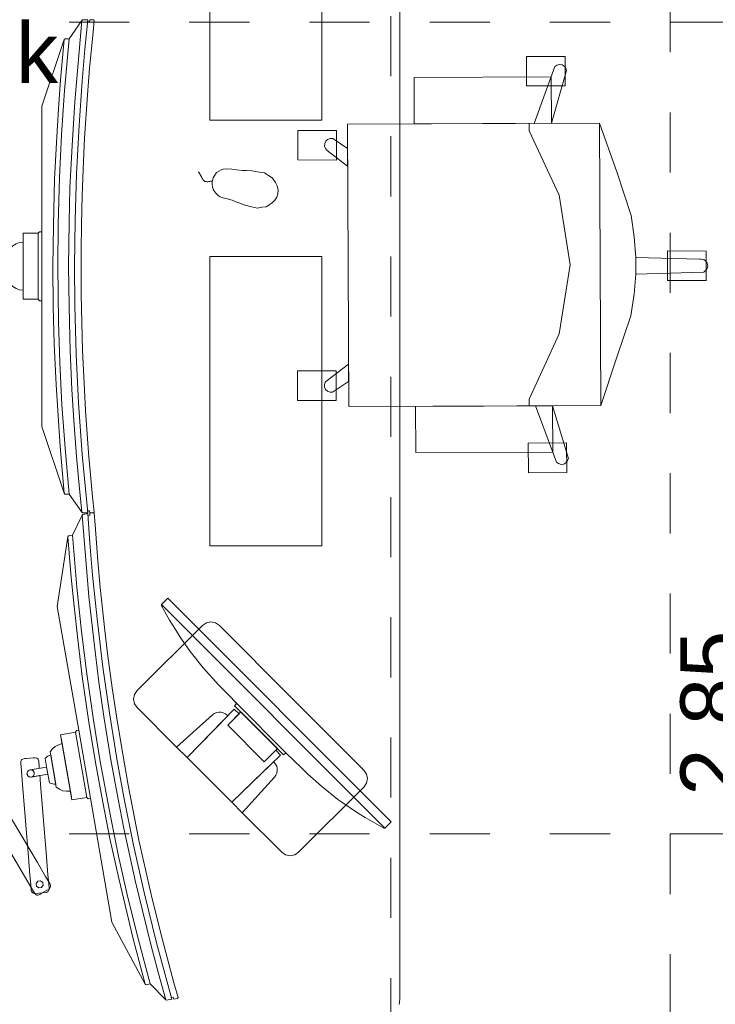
# Model space of a CAD drawing. Header units: metres. Extents: x -45.2 to 14.3, y -31.8 to 10.2.
# Tile 91 of 141: x -2.4 to -1.3, y -20.5 to -18.9. Entities that reach past the tile are written whole.
import ezdxf

# ---------------------------------------------------------------- set-up
doc = ezdxf.new("R2010")
doc.units = ezdxf.units.M
doc.header["$LTSCALE"] = 0.05
doc.linetypes.add('gestrichelt - 01', pattern=[2, 1, -1])
doc.linetypes.add('Raster 01', pattern=[2, 1, -1])
doc.layers.add('053_Niederspannungsanlagen-Bodentanks', color=7, linetype='gestrichelt - 01', lineweight=9)
doc.layers.add('AV1-Einrichtung Bemaßung', color=7, linetype='Continuous', lineweight=9)
for name, color, linetype, lineweight, true_color in [('ACTES-Einrichtung Aufsicht.', 7, 'Continuous', 9, 0xa6a6a6), ('AV1-Bewegungsfläche', 7, 'gestrichelt - 01', 9, 0xd9d9d9), ('AV1-Raster', 7, 'Raster 01', 9, 0xa6a6a6)]:
    doc.layers.add(name, color=color, linetype=linetype, lineweight=lineweight, true_color=true_color)
doc.styles.add('Arial', font='arial.ttf')

msp = doc.modelspace()

# ---------------------------------------------------------------- linework, layer by layer
at = {"layer": 'ACTES-Einrichtung Aufsicht.'}
for p, q in [((-2.4261, -19.3557), (-2.4261, -19.2557)), ((-2.3951, -19.2484), (-2.3951, -19.3634)), ((-2.0734, -20.0307), (-2.0713, -20.0329)), ((-2.0709, -20.0332), (-1.9894, -20.1148)), ((-2.3461, -20.1884), (-2.3632, -20.0899)), ((-2.3339, -20.0774), (-2.3143, -20.1907))]:
    msp.add_line(p, q, dxfattribs=at)
for points in [[(-1.8008, -20.5337), (-1.8, -20.525), (-1.8, -18.125)], [(-2.3189, -19.7158), (-2.3281, -19.6187), (-2.334, -19.533), (-2.3382, -19.4523), (-2.3401, -19.371), (-2.3409, -19.3059), (-2.3399, -19.2289), (-2.3374, -19.1519), (-2.3333, -19.071), (-2.3284, -18.9982), (-2.3237, -18.945), (-2.3188, -18.8959), (-2.3274, -18.8959), (-2.3287, -18.8972), (-2.3406, -19.0324), (-2.345, -19.1052), (-2.3485, -19.1753), (-2.3498, -19.233), (-2.3508, -19.3059), (-2.3499, -19.3728), (-2.3489, -19.4225), (-2.3483, -19.4458), (-2.3453, -19.5106), (-2.3419, -19.5622), (-2.3377, -19.6221), (-2.3334, -19.6697), (-2.3289, -19.7147), (-2.3276, -19.7159), (-2.3189, -19.7158)], [(-2.1113, -19.1636), (-2.1129, -19.1641), (-2.1145, -19.1645), (-2.1159, -19.1648), (-2.1173, -19.165), (-2.1186, -19.1652), (-2.1199, -19.1652), (-2.121, -19.1652), (-2.1221, -19.1651), (-2.123, -19.165), (-2.1239, -19.1647), (-2.1247, -19.1644), (-2.1254, -19.164), (-2.1261, -19.1635), (-2.1266, -19.1629), (-2.1271, -19.1623), (-2.1275, -19.1616), (-2.1282, -19.16), (-2.1289, -19.1585), (-2.1298, -19.1569), (-2.1306, -19.1553), (-2.1316, -19.1537), (-2.1325, -19.152), (-2.1335, -19.1504), (-2.1346, -19.1487)], [(-2.179, -20.5249), (-2.2047, -20.4309), (-2.2251, -20.3474), (-2.243, -20.2686), (-2.2588, -20.1888), (-2.2707, -20.1249), (-2.2828, -20.0488), (-2.2935, -19.9725), (-2.3033, -19.8921), (-2.3109, -19.8195), (-2.3153, -19.7663), (-2.3189, -19.7171), (-2.3273, -19.7186), (-2.3284, -19.72), (-2.317, -19.8553), (-2.309, -19.9278), (-2.3005, -19.9974), (-2.2919, -20.0545), (-2.2804, -20.1266), (-2.2682, -20.1923), (-2.2587, -20.2411), (-2.2541, -20.2639), (-2.2401, -20.3273), (-2.2279, -20.3775), (-2.2136, -20.4359), (-2.2013, -20.482), (-2.1891, -20.5256), (-2.1876, -20.5266), (-2.179, -20.525)], [(-2.4578, -20.2042), (-2.4303, -20.2509), (-2.4027, -20.2975), (-2.389, -20.3208), (-2.3821, -20.3325), (-2.3812, -20.3341), (-2.3807, -20.3358), (-2.3808, -20.3374), (-2.3812, -20.3389), (-2.3827, -20.341), (-2.3872, -20.3438), (-2.3964, -20.3492), (-2.3987, -20.3506), (-2.4011, -20.3516), (-2.4025, -20.3517), (-2.4034, -20.3515), (-2.4046, -20.3512), (-2.406, -20.3503), (-2.4071, -20.3491), (-2.409, -20.3459), (-2.47, -20.2425)]]:
    msp.add_lwpolyline(points, dxfattribs=at)
for points in [[(-1.9296, -19.0627), (-2.1156, -19.0627), (-2.1156, -18.5814), (-1.9296, -18.5814)], [(-2.3951, -19.5723), (-2.3581, -19.6833), (-2.3569, -19.6846), (-2.3499, -19.6846), (-2.3289, -19.7147), (-2.3276, -19.7159), (-2.3189, -19.7158), (-2.3192, -19.7125), (-2.3159, -19.7125), (-2.3156, -19.7159), (-2.3091, -19.7159), (-2.3082, -19.7148), (-2.3108, -19.6893), (-2.3175, -19.6159), (-2.3226, -19.5457), (-2.3276, -19.4456), (-2.3298, -19.3525), (-2.3298, -19.2803), (-2.3295, -19.236), (-2.3281, -19.1883), (-2.326, -19.131), (-2.3241, -19.0925), (-2.3193, -19.0205), (-2.3157, -18.9763), (-2.31, -18.9164), (-2.308, -18.8972), (-2.3089, -18.896), (-2.3154, -18.8959), (-2.3157, -18.8994), (-2.319, -18.8994), (-2.3186, -18.8959), (-2.3274, -18.8959), (-2.3286, -18.8971), (-2.3497, -18.9273), (-2.3567, -18.9273), (-2.3579, -18.9285), (-2.395, -19.0395), (-2.3951, -19.2484), (-2.3951, -19.3634)], [(-2.3581, -19.6833), (-2.3569, -19.6846), (-2.3499, -19.6846), (-2.3567, -19.6086), (-2.3618, -19.5364), (-2.3654, -19.4659), (-2.3676, -19.3984), (-2.3687, -19.3059), (-2.3681, -19.2361), (-2.3658, -19.1582), (-2.3624, -19.0875), (-2.3574, -19.0135), (-2.3497, -18.9273), (-2.3567, -18.9273), (-2.3579, -18.9285), (-2.364, -18.9958), (-2.3674, -19.0439), (-2.3709, -19.0997), (-2.3739, -19.1612), (-2.3761, -19.2378), (-2.3767, -19.3063), (-2.3762, -19.3732), (-2.3746, -19.435), (-2.3716, -19.5028), (-2.365, -19.6055)], [(-1.589, -19.0058), (-1.589, -18.9568), (-1.5249, -18.9568), (-1.525, -19.0059)], [(-1.5477, -19.068), (-1.5223, -18.9802), (-1.5236, -18.9764), (-1.5265, -18.9729), (-1.53, -18.9706), (-1.5343, -18.9703), (-1.5388, -18.9716), (-1.542, -18.9738), (-1.5761, -19.0681)], [(-1.7757, -19.069), (-1.776, -18.9919), (-1.5481, -18.9909), (-1.5477, -19.068)], [(-1.8848, -19.5393), (-1.8869, -19.0695), (-1.4674, -19.0676), (-1.4653, -19.5374)], [(-1.4653, -19.5374), (-1.4674, -19.0676), (-1.5847, -19.0682), (-1.5846, -19.0803), (-1.5346, -19.1876), (-1.5166, -19.3036), (-1.5346, -19.4182), (-1.5849, -19.5269), (-1.5849, -19.5379)], [(-1.4653, -19.5374), (-1.4387, -19.457), (-1.4153, -19.3881), (-1.4102, -19.3524), (-1.4074, -19.3188), (-1.4073, -19.2913), (-1.4099, -19.2569), (-1.4147, -19.2212), (-1.4385, -19.1504), (-1.4674, -19.0676)], [(-1.9695, -19.129), (-1.9694, -19.08), (-1.9053, -19.08), (-1.9053, -19.1291)], [(-1.8866, -19.1392), (-1.9204, -19.1132), (-1.9236, -19.1102), (-1.9249, -19.1065), (-1.9247, -19.1019), (-1.9231, -19.098), (-1.9199, -19.0951), (-1.9154, -19.0935), (-1.9114, -19.0935), (-1.8867, -19.1101)], [(-2.0894, -19.1933), (-2.0788, -19.1961), (-2.0724, -19.1985), (-2.066, -19.201), (-2.0569, -19.2042), (-2.0467, -19.2069), (-2.0367, -19.209), (-2.0294, -19.2078), (-2.022, -19.2067), (-2.0178, -19.2042), (-2.0113, -19.1995), (-2.0078, -19.1959), (-2.0045, -19.1911), (-2.0025, -19.1856), (-2.0021, -19.1791), (-2.0038, -19.1723), (-2.0064, -19.1665), (-2.0092, -19.1626), (-2.0121, -19.1586), (-2.0184, -19.1546), (-2.0247, -19.1507), (-2.0365, -19.1486), (-2.0462, -19.147), (-2.0548, -19.1465), (-2.0616, -19.1463), (-2.0718, -19.1456), (-2.0793, -19.1443), (-2.0858, -19.1437), (-2.0934, -19.1442), (-2.097, -19.1455), (-2.101, -19.1476), (-2.1045, -19.1501), (-2.1065, -19.1526), (-2.1088, -19.1559), (-2.1101, -19.1589), (-2.1112, -19.1633), (-2.1117, -19.1654), (-2.1121, -19.1701), (-2.1115, -19.1734), (-2.1102, -19.178), (-2.1091, -19.1799), (-2.1059, -19.1844), (-2.102, -19.188), (-2.0985, -19.1902), (-2.0956, -19.1913)], [(-2.4011, -19.2507), (-2.4261, -19.2507), (-2.4261, -19.3607), (-2.4011, -19.3607)], [(-2.3951, -19.2484), (-2.3991, -19.2484), (-2.4011, -19.2507), (-2.4011, -19.3607), (-2.3991, -19.3634), (-2.3951, -19.3634), (-2.3951, -19.2484)], [(-2.4261, -19.3457), (-2.4323, -19.345), (-2.4382, -19.343), (-2.4436, -19.3397), (-2.4481, -19.3354), (-2.4481, -19.2759), (-2.4435, -19.2716), (-2.4382, -19.2684), (-2.4323, -19.2664), (-2.4261, -19.2657)], [(-1.9296, -19.771), (-2.1156, -19.771), (-2.1156, -19.2898), (-1.9296, -19.2898)], [(-1.3543, -19.3293), (-1.3543, -19.2804), (-1.2903, -19.2805), (-1.2903, -19.3294)], [(-1.4074, -19.3188), (-1.2943, -19.3154), (-1.2911, -19.313), (-1.2903, -19.3118), (-1.2885, -19.3091), (-1.2876, -19.305), (-1.2885, -19.3008), (-1.2911, -19.2969), (-1.2943, -19.2945), (-1.2988, -19.294), (-1.3015, -19.294), (-1.4073, -19.2913)], [(-1.8849, -19.4972), (-1.9118, -19.5154), (-1.9158, -19.5154), (-1.9202, -19.5138), (-1.9234, -19.5109), (-1.9251, -19.5071), (-1.9253, -19.5024), (-1.924, -19.4987), (-1.9206, -19.4957), (-1.8851, -19.4685)], [(-1.9697, -19.5288), (-1.9697, -19.4798), (-1.9057, -19.4798), (-1.9057, -19.5289)], [(-1.5456, -19.5377), (-1.5453, -19.6148), (-1.7732, -19.6158), (-1.7735, -19.5388)], [(-1.5456, -19.5377), (-1.5194, -19.6253), (-1.5206, -19.6291), (-1.5235, -19.6327), (-1.527, -19.635), (-1.5313, -19.6353), (-1.5358, -19.6341), (-1.5391, -19.6319), (-1.5739, -19.5379)], [(-1.5223, -19.5997), (-1.5218, -19.6487), (-1.5858, -19.6493), (-1.5863, -19.6003)], [(-2.2787, -20.3966), (-2.2232, -20.4997), (-2.2219, -20.5007), (-2.215, -20.4995), (-2.1891, -20.5256), (-2.1876, -20.5266), (-2.179, -20.525), (-2.1799, -20.5218), (-2.1767, -20.5212), (-2.1758, -20.5245), (-2.1694, -20.5234), (-2.1687, -20.5222), (-2.1756, -20.4974), (-2.1947, -20.4263), (-2.2117, -20.358), (-2.2337, -20.2602), (-2.2518, -20.1688), (-2.2641, -20.0977), (-2.2713, -20.054), (-2.2781, -20.0067), (-2.2859, -19.95), (-2.2905, -19.9117), (-2.2981, -19.8399), (-2.3021, -19.7958), (-2.3067, -19.7358), (-2.308, -19.7165), (-2.3092, -19.7155), (-2.3155, -19.7165), (-2.3153, -19.72), (-2.3185, -19.7205), (-2.3187, -19.7171), (-2.3274, -19.7186), (-2.3284, -19.72), (-2.344, -19.7533), (-2.3508, -19.7544), (-2.3519, -19.7559), (-2.3695, -19.8716), (-2.3339, -20.0774), (-2.3143, -20.1907)], [(-2.2232, -20.4997), (-2.2218, -20.5007), (-2.215, -20.4995), (-2.2346, -20.4258), (-2.252, -20.3555), (-2.2675, -20.2867), (-2.2812, -20.2205), (-2.2981, -20.1296), (-2.3094, -20.0607), (-2.3205, -19.9836), (-2.3291, -19.9133), (-2.3368, -19.8395), (-2.344, -19.7533), (-2.3508, -19.7544), (-2.3519, -19.7559), (-2.3464, -19.8232), (-2.3415, -19.8712), (-2.3354, -19.9267), (-2.3279, -19.9879), (-2.317, -20.0638), (-2.3059, -20.1313), (-2.294, -20.1971), (-2.2819, -20.2578), (-2.2674, -20.3241), (-2.2433, -20.4242)], [(-2.1961, -19.8684), (-2.1856, -19.8579), (-1.8143, -20.2297), (-1.8248, -20.2402)], [(-2.1965, -19.8694), (-2.1963, -19.8686), (-2.1961, -19.8684), (-1.8248, -20.2402), (-1.8251, -20.2404), (-1.8258, -20.2405), (-1.8264, -20.2405), (-1.8305, -20.2383), (-1.8574, -20.2228), (-1.8702, -20.2148), (-1.8962, -20.1971), (-1.9028, -20.1925), (-1.9301, -20.1707), (-1.9526, -20.1505), (-1.963, -20.1407), (-1.9894, -20.1148), (-1.993, -20.1183), (-2.0745, -20.0367), (-2.0709, -20.0332), (-2.0855, -20.0183), (-2.1009, -20.0026), (-2.1268, -19.9738), (-2.1485, -19.9465), (-2.1651, -19.9227), (-2.173, -19.9102), (-2.1827, -19.8946), (-2.1912, -19.8797), (-2.1963, -19.8703)], [(-2.0619, -20.2149), (-1.9962, -20.2804), (-1.9898, -20.2847), (-1.9822, -20.2863), (-1.9746, -20.2848), (-1.9681, -20.2805), (-1.8594, -20.172), (-1.8551, -20.1655), (-1.8536, -20.1579), (-1.8552, -20.1503), (-1.8595, -20.1438), (-1.9797, -20.0235), (-2.0998, -19.9033), (-2.1063, -19.8989), (-2.1139, -19.8974), (-2.1216, -19.8989), (-2.1281, -19.9032), (-2.2366, -20.0116), (-2.241, -20.0181), (-2.2425, -20.0258), (-2.241, -20.0334), (-2.2366, -20.0399), (-2.1711, -20.1055), (-2.1536, -20.1226), (-2.079, -20.1973)], [(-2.0062, -20.1108), (-1.9983, -20.1187), (-1.9988, -20.1194), (-2.079, -20.1973), (-2.1536, -20.1226), (-2.153, -20.122), (-2.0752, -20.0422), (-2.0672, -20.0502), (-2.086, -20.069), (-2.0253, -20.1299)], [(-2.086, -20.0535), (-2.087, -20.0525), (-2.09, -20.0501), (-2.0934, -20.0484), (-2.0971, -20.0474), (-2.101, -20.0473), (-2.1047, -20.0481), (-2.1083, -20.0496), (-2.1114, -20.0518), (-2.1711, -20.1055), (-2.1536, -20.1226)], [(-2.0253, -20.1299), (-2.086, -20.069), (-2.0641, -20.0471), (-2.0033, -20.1079)], [(-2.3394, -20.0807), (-2.364, -20.085), (-2.3453, -20.1933), (-2.3206, -20.1891)], [(-2.3339, -20.0774), (-2.3378, -20.0781), (-2.3394, -20.0807), (-2.3206, -20.1891), (-2.3182, -20.1914), (-2.3143, -20.1907), (-2.3339, -20.0774)], [(-2.3478, -20.1786), (-2.3541, -20.179), (-2.3602, -20.178), (-2.3661, -20.1757), (-2.3713, -20.1722), (-2.3814, -20.1136), (-2.3777, -20.1086), (-2.373, -20.1045), (-2.3675, -20.1015), (-2.3615, -20.0997)], [(-2.3943, -20.3479), (-2.4062, -20.3489), (-2.4091, -20.3486), (-2.4103, -20.348), (-2.411, -20.3475), (-2.4123, -20.3459), (-2.4129, -20.3441), (-2.4131, -20.3431), (-2.4132, -20.3412), (-2.4138, -20.3336), (-2.4151, -20.3186), (-2.4175, -20.2884), (-2.4224, -20.2281), (-2.4273, -20.1678), (-2.4298, -20.1377), (-2.4301, -20.1339), (-2.4302, -20.132), (-2.4303, -20.1311), (-2.4302, -20.1295), (-2.4296, -20.1278), (-2.4289, -20.1268), (-2.4283, -20.1261), (-2.4271, -20.1254), (-2.4242, -20.1246), (-2.4213, -20.1244), (-2.4153, -20.1239), (-2.4094, -20.1234), (-2.4064, -20.1232), (-2.4035, -20.1239), (-2.4021, -20.125), (-2.4015, -20.1257), (-2.4006, -20.1274), (-2.4004, -20.1288), (-2.4003, -20.1297), (-2.4002, -20.1316), (-2.3999, -20.1354), (-2.3995, -20.1392), (-2.3996, -20.1408), (-2.4015, -20.1412), (-2.4164, -20.144), (-2.418, -20.1452), (-2.4192, -20.1468), (-2.4197, -20.1486), (-2.4196, -20.1506), (-2.4189, -20.1525), (-2.4177, -20.1539), (-2.416, -20.155), (-2.414, -20.1554), (-2.399, -20.1529), (-2.3986, -20.1528), (-2.3984, -20.1531), (-2.3983, -20.1541), (-2.3982, -20.156), (-2.3979, -20.1597), (-2.3973, -20.1673), (-2.3924, -20.2276), (-2.3874, -20.2879), (-2.385, -20.318), (-2.3838, -20.3331), (-2.3832, -20.3406), (-2.3832, -20.3425), (-2.3839, -20.3445), (-2.3848, -20.3457), (-2.3858, -20.3465), (-2.3874, -20.3473)], [(-2.3721, -20.1672), (-2.3747, -20.1671), (-2.3772, -20.1667), (-2.3797, -20.1661), (-2.3826, -20.165), (-2.3862, -20.1446), (-2.3897, -20.1242), (-2.3873, -20.1222), (-2.3852, -20.1207), (-2.3829, -20.1195), (-2.3805, -20.1186)], [(-2.4148, -20.1435), (-2.4136, -20.1434), (-2.4124, -20.1435), (-2.4113, -20.1439), (-2.4103, -20.1445), (-2.4094, -20.1452), (-2.4087, -20.1462), (-2.4082, -20.1472), (-2.4079, -20.1484), (-2.4078, -20.1495), (-2.4079, -20.1507), (-2.4083, -20.1518), (-2.4089, -20.1528), (-2.4096, -20.1537), (-2.4106, -20.1544), (-2.4116, -20.155), (-2.4127, -20.1553), (-2.3852, -20.1505), (-2.3872, -20.1387), (-2.4148, -20.1435)], [(-2.0097, -20.13), (-2.0087, -20.1309), (-2.0063, -20.1339), (-2.0046, -20.1374), (-2.0037, -20.1411), (-2.0036, -20.1449), (-2.0043, -20.1487), (-2.0058, -20.1522), (-2.0081, -20.1554), (-2.0619, -20.2149), (-2.079, -20.1973)], [(-2.4107, -20.1546), (-2.4117, -20.155), (-2.4128, -20.1553), (-2.4139, -20.1554), (-2.415, -20.1552), (-2.4161, -20.1549), (-2.4171, -20.1544), (-2.4179, -20.1537), (-2.4186, -20.1529), (-2.4192, -20.1519), (-2.4196, -20.1509), (-2.4198, -20.1498), (-2.4197, -20.1487), (-2.4195, -20.1476), (-2.4191, -20.1466), (-2.4185, -20.1456), (-2.4177, -20.1448), (-2.4168, -20.1442), (-2.4168, -20.1442), (-2.4158, -20.1437), (-2.4147, -20.1435), (-2.4136, -20.1434), (-2.4125, -20.1435), (-2.4115, -20.1438), (-2.4105, -20.1444), (-2.4096, -20.145), (-2.4089, -20.1459), (-2.4083, -20.1468), (-2.408, -20.1479), (-2.4078, -20.149), (-2.4078, -20.1501), (-2.408, -20.1512), (-2.4085, -20.1522), (-2.4091, -20.1531), (-2.4098, -20.1539)], [(-2.4018, -20.3286), (-2.3972, -20.328), (-2.3936, -20.3307), (-2.393, -20.3353), (-2.3957, -20.3389), (-2.4003, -20.3396), (-2.4039, -20.3368), (-2.4046, -20.3322)]]:
    msp.add_lwpolyline(points, close=True, dxfattribs=at)
at = {"layer": 'AV1-Bewegungsfläche', "color": 9, "true_color": 0xbbbbbb}
msp.add_lwpolyline([(-1.8146, -18.0896), (-1.8146, -20.5604), (-0.8, -20.5604), (-0.8, -18.0896)], close=True, dxfattribs=at)
at = {"layer": 'AV1-Raster'}
for p, q in [((-1.35, -22.95), (-1.35, 1.35)), ((1.35, -18.9), (-40.5, -18.9)), ((1.35, -20.25), (-40.5, -20.25))]:
    msp.add_line(p, q, dxfattribs=at)

# ---------------------------------------------------------------- texts
at = {"layer": '053_Niederspannungsanlagen-Bodentanks', "insert": (-3.0418, -19.0027), "char_height": 0.10087, "attachment_point": 7, "style": 'Arial'}
msp.add_mtext('Bodentank', dxfattribs=at)
at = {"layer": 'AV1-Einrichtung Bemaßung', "color": 0, "insert": (-1.2135, -20.1864), "char_height": 0.10087, "attachment_point": 7, "rotation": 90, "style": 'Arial'}
msp.add_mtext('2,85', dxfattribs=at)

doc.saveas('drawing.dxf')
